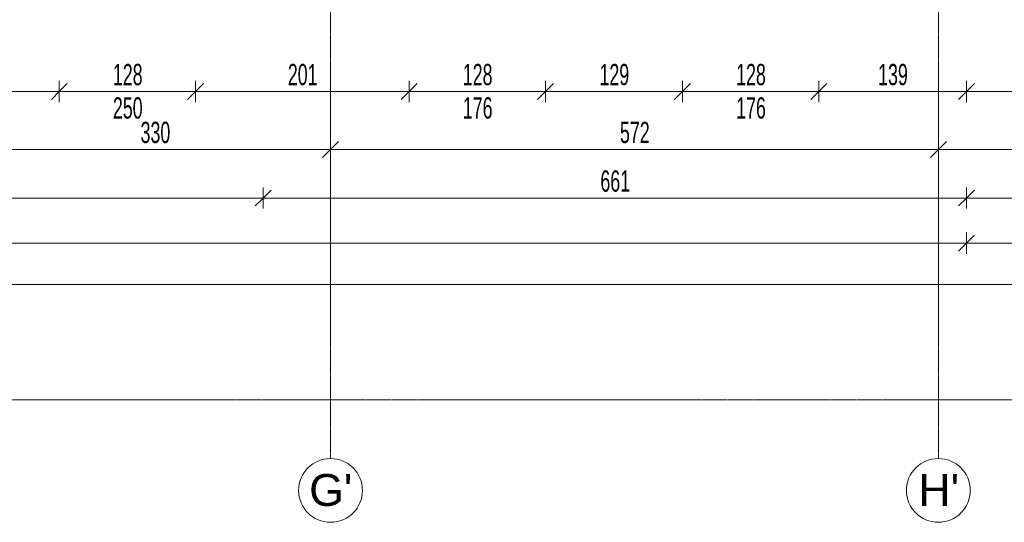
# Model space of a CAD drawing. Header units: millimetres. Extents: x -57350 to 14871, y -25411 to 16830.
# Tile 46 of 66: x -13606 to -4348, y -21975 to -17249. Entities that reach past the tile are written whole.
import ezdxf

# ---------------------------------------------------------------- set-up
doc = ezdxf.new("R2010")
doc.units = ezdxf.units.MM
doc.linetypes.add('Linia siatki', pattern=[22.225, 12.7, -3.175, 3.175, -3.175])
for name, color, linetype, lineweight in [('A-ANNO-DIMS', 7, 'Continuous', 5), ('A-ANNO-DIMS-100', 7, 'Continuous', 5), ('S-GRID', 7, 'Continuous', 5), ('S-GRID-IDEN', 7, 'Continuous', 5)]:
    doc.layers.add(name, color=color, linetype=linetype, lineweight=lineweight)
doc.styles.add('Arial_1', font='arial.ttf', dxfattribs={"height": 300})
doc.styles.add('Arial_5', font='arial.ttf', dxfattribs={"width": 0.6, "height": 200})
doc.dimstyles.new('standard_wielkość_otworów', dxfattribs={"dimscale": 304.8, "dimtxt": 204.05188, "dimasz": 0.492126, "dimexe": 0.328084, "dimexo": 0.0625, "dimgap": 0, "dimtad": 1, "dimdec": 0, "dimlfac": 0.1, "dimzin": 0, "dimdsep": 46, "dimtxsty": 'Arial_5', "dimblk1": 'OBLIQUE', "dimblk2": 'OBLIQUE', "dimsah": 1, "dimcen": 0.09, "dimazin": 0, "dimtfac": 1, "dimtdec": 4, "dimtix": 1, "dimtmove": 0, "dimatfit": 3, "dimfxl": 0.328084, "dimfxlon": 1, "dimtvp": 1, "dimtolj": 1, "dimtzin": 0, "dimarcsym": 2})

# ---------------------------------------------------------------- blocks, each defined once
blk = doc.blocks.new('Siatka - SOsi_Sybol osi-348494-RZUT PIĘTRA I')
at = {"layer": 'S-GRID-IDEN', "color": 142, "true_color": 0x0080c0}
blk.add_circle((0, 0), 3, dxfattribs=at)
blk = doc.blocks.new('DIMBLOCK171-RZUT PIĘTRA I')
at = {"layer": 'A-ANNO-DIMS-100', "color": 250, "true_color": 0x303030, "transparency": 16777216}
for p, q in [((-13983.4, -18468.6), (-13983.4, -18368.6)), ((-13983.4, -18468.6), (-13908.4, -18393.6)), ((-10683.4, -18468.6), (-10683.4, -18368.6)), ((-10683.4, -18468.6), (-10608.4, -18393.6)), ((-13983.4, -18468.6), (-14058.4, -18543.6)), ((-13983.4, -18468.6), (-10683.4, -18468.6)), ((-13983.4, -18468.6), (-13983.4, -18568.6)), ((-10683.4, -18468.6), (-10758.4, -18543.6)), ((-10683.4, -18468.6), (-10683.4, -18568.6))]:
    blk.add_line(p, q, dxfattribs=at)
at = {"layer": 'A-ANNO-DIMS-100', "color": 0, "transparency": 16777216, "insert": (-12470, -18209), "char_height": 200, "width": 327.739, "attachment_point": 1, "line_spacing_factor": 0.941778, "style": 'Arial_5'}
blk.add_mtext('330', dxfattribs=at)
blk = doc.blocks.new('_Oblique')
at = {"color": 0, "linetype": 'ByBlock', "lineweight": -2}
blk.add_line((-0.5, -0.5), (0.5, 0.5), dxfattribs=at)
blk = doc.blocks.new('DIMBLOCK172-RZUT PIĘTRA I')
at = {"layer": 'A-ANNO-DIMS-100', "color": 250, "true_color": 0x303030, "transparency": 16777216}
for p, q in [((-10683.4, -18468.6), (-10683.4, -18368.6)), ((-10683.4, -18468.6), (-10608.4, -18393.6)), ((-4968.4, -18468.6), (-4968.4, -18368.6)), ((-4968.4, -18468.6), (-4893.4, -18393.6)), ((-10683.4, -18468.6), (-10758.4, -18543.6)), ((-10683.4, -18468.6), (-4968.4, -18468.6)), ((-10683.4, -18468.6), (-10683.4, -18568.6)), ((-4968.4, -18468.6), (-5043.4, -18543.6)), ((-4968.4, -18468.6), (-4968.4, -18568.6))]:
    blk.add_line(p, q, dxfattribs=at)
at = {"layer": 'A-ANNO-DIMS-100', "color": 0, "transparency": 16777216, "insert": (-7962.5, -18209), "char_height": 200, "width": 327.739, "attachment_point": 1, "line_spacing_factor": 0.941778, "style": 'Arial_5'}
blk.add_mtext('572', dxfattribs=at)
blk = doc.blocks.new('DIMBLOCK173-RZUT PIĘTRA I')
at = {"layer": 'A-ANNO-DIMS-100', "color": 250, "true_color": 0x303030, "transparency": 16777216}
for p, q in [((-4968.4, -18468.6), (-4968.4, -18368.6)), ((-4968.4, -18468.6), (-4893.4, -18393.6)), ((-2723.4, -18468.6), (-2723.4, -18368.6)), ((-2723.4, -18468.6), (-2648.4, -18393.6)), ((-4968.4, -18468.6), (-5043.4, -18543.6)), ((-4968.4, -18468.6), (-2723.4, -18468.6)), ((-4968.4, -18468.6), (-4968.4, -18568.6)), ((-2723.4, -18468.6), (-2798.4, -18543.6)), ((-2723.4, -18468.6), (-2723.4, -18568.6))]:
    blk.add_line(p, q, dxfattribs=at)
at = {"layer": 'A-ANNO-DIMS-100', "color": 0, "transparency": 16777216, "insert": (-3982.5, -18209), "char_height": 200, "width": 327.739, "attachment_point": 1, "line_spacing_factor": 0.941778, "style": 'Arial_5'}
blk.add_mtext('225', dxfattribs=at)
blk = doc.blocks.new('DIMBLOCK192-RZUT PIĘTRA I')
at = {"layer": 'A-ANNO-DIMS-100', "color": 250, "true_color": 0x303030, "transparency": 16777216}
for p, q in [((-14553.4, -17924.4), (-14553.4, -17824.4)), ((-14553.4, -17924.4), (-14478.4, -17849.4)), ((-13233.4, -17924.4), (-13233.4, -17824.4)), ((-13233.4, -17924.4), (-13158.4, -17849.4)), ((-14553.4, -17924.4), (-14628.4, -17999.4)), ((-14553.4, -17924.4), (-13233.4, -17924.4)), ((-14553.4, -17924.4), (-14553.4, -18024.4)), ((-13233.4, -17924.4), (-13308.4, -17999.4)), ((-13233.4, -17924.4), (-13233.4, -18024.4))]:
    blk.add_line(p, q, dxfattribs=at)
at = {"layer": 'A-ANNO-DIMS-100', "color": 0, "transparency": 16777216, "insert": (-14030, -17664.8), "char_height": 200, "width": 327.739, "attachment_point": 1, "line_spacing_factor": 0.941778, "style": 'Arial_5'}
blk.add_mtext('132', dxfattribs=at)
blk = doc.blocks.new('DIMBLOCK193-RZUT PIĘTRA I')
at = {"layer": 'A-ANNO-DIMS-100', "color": 250, "true_color": 0x303030, "transparency": 16777216}
for p, q in [((-13233.4, -17924.4), (-13233.4, -17824.4)), ((-13233.4, -17924.4), (-13158.4, -17849.4)), ((-11953.4, -17924.4), (-11953.4, -17824.4)), ((-11953.4, -17924.4), (-11878.4, -17849.4)), ((-13233.4, -17924.4), (-13308.4, -17999.4)), ((-13233.4, -17924.4), (-11953.4, -17924.4)), ((-13233.4, -17924.4), (-13233.4, -18024.4)), ((-11953.4, -17924.4), (-12028.4, -17999.4)), ((-11953.4, -17924.4), (-11953.4, -18024.4))]:
    blk.add_line(p, q, dxfattribs=at)
at = {"layer": 'A-ANNO-DIMS-100', "color": 0, "transparency": 16777216, "char_height": 200, "width": 327.739, "attachment_point": 1, "line_spacing_factor": 0.941778, "style": 'Arial_5'}
for s, insert in [('128', (-12730, -17664.8)), ('250', (-12730, -17978.7))]:
    blk.add_mtext(s, dxfattribs=dict(at, insert=insert))
blk = doc.blocks.new('DIMBLOCK194-RZUT PIĘTRA I')
at = {"layer": 'A-ANNO-DIMS-100', "color": 250, "true_color": 0x303030, "transparency": 16777216}
for p, q in [((-11953.4, -17924.4), (-11953.4, -17824.4)), ((-11953.4, -17924.4), (-11878.4, -17849.4)), ((-9943.4, -17924.4), (-9943.4, -17824.4)), ((-9943.4, -17924.4), (-9868.4, -17849.4)), ((-11953.4, -17924.4), (-12028.4, -17999.4)), ((-11953.4, -17924.4), (-9943.4, -17924.4)), ((-11953.4, -17924.4), (-11953.4, -18024.4)), ((-9943.4, -17924.4), (-10018.4, -17999.4)), ((-9943.4, -17924.4), (-9943.4, -18024.4))]:
    blk.add_line(p, q, dxfattribs=at)
at = {"layer": 'A-ANNO-DIMS-100', "color": 0, "transparency": 16777216, "insert": (-11085, -17664.8), "char_height": 200, "width": 327.739, "attachment_point": 1, "line_spacing_factor": 0.941778, "style": 'Arial_5'}
blk.add_mtext('201', dxfattribs=at)
blk = doc.blocks.new('DIMBLOCK195-RZUT PIĘTRA I')
at = {"layer": 'A-ANNO-DIMS-100', "color": 250, "true_color": 0x303030, "transparency": 16777216}
for p, q in [((-9943.4, -17924.4), (-9943.4, -17824.4)), ((-9943.4, -17924.4), (-9868.4, -17849.4)), ((-8663.4, -17924.4), (-8663.4, -17824.4)), ((-8663.4, -17924.4), (-8588.4, -17849.4)), ((-9943.4, -17924.4), (-10018.4, -17999.4)), ((-9943.4, -17924.4), (-8663.4, -17924.4)), ((-9943.4, -17924.4), (-9943.4, -18024.4)), ((-8663.4, -17924.4), (-8738.4, -17999.4)), ((-8663.4, -17924.4), (-8663.4, -18024.4))]:
    blk.add_line(p, q, dxfattribs=at)
at = {"layer": 'A-ANNO-DIMS-100', "color": 0, "transparency": 16777216, "char_height": 200, "width": 327.739, "attachment_point": 1, "line_spacing_factor": 0.941778, "style": 'Arial_5'}
for s, insert in [('128', (-9440, -17664.8)), ('176', (-9440, -17978.7))]:
    blk.add_mtext(s, dxfattribs=dict(at, insert=insert))
blk = doc.blocks.new('DIMBLOCK196-RZUT PIĘTRA I')
at = {"layer": 'A-ANNO-DIMS-100', "color": 250, "true_color": 0x303030, "transparency": 16777216}
for p, q in [((-8663.4, -17924.4), (-8663.4, -17824.4)), ((-8663.4, -17924.4), (-8588.4, -17849.4)), ((-7373.4, -17924.4), (-7373.4, -17824.4)), ((-7373.4, -17924.4), (-7298.4, -17849.4)), ((-8663.4, -17924.4), (-8738.4, -17999.4)), ((-8663.4, -17924.4), (-7373.4, -17924.4)), ((-8663.4, -17924.4), (-8663.4, -18024.4)), ((-7373.4, -17924.4), (-7448.4, -17999.4)), ((-7373.4, -17924.4), (-7373.4, -18024.4))]:
    blk.add_line(p, q, dxfattribs=at)
at = {"layer": 'A-ANNO-DIMS-100', "color": 0, "transparency": 16777216, "insert": (-8155, -17664.8), "char_height": 200, "width": 327.739, "attachment_point": 1, "line_spacing_factor": 0.941778, "style": 'Arial_5'}
blk.add_mtext('129', dxfattribs=at)
blk = doc.blocks.new('DIMBLOCK197-RZUT PIĘTRA I')
at = {"layer": 'A-ANNO-DIMS-100', "color": 250, "true_color": 0x303030, "transparency": 16777216}
for p, q in [((-7373.4, -17924.4), (-7373.4, -17824.4)), ((-7373.4, -17924.4), (-7298.4, -17849.4)), ((-6093.4, -17924.4), (-6093.4, -17824.4)), ((-6093.4, -17924.4), (-6018.4, -17849.4)), ((-7373.4, -17924.4), (-7448.4, -17999.4)), ((-7373.4, -17924.4), (-6093.4, -17924.4)), ((-7373.4, -17924.4), (-7373.4, -18024.4)), ((-6093.4, -17924.4), (-6168.4, -17999.4)), ((-6093.4, -17924.4), (-6093.4, -18024.4))]:
    blk.add_line(p, q, dxfattribs=at)
at = {"layer": 'A-ANNO-DIMS-100', "color": 0, "transparency": 16777216, "char_height": 200, "width": 327.739, "attachment_point": 1, "line_spacing_factor": 0.941778, "style": 'Arial_5'}
for s, insert in [('128', (-6870, -17664.8)), ('176', (-6870, -17978.7))]:
    blk.add_mtext(s, dxfattribs=dict(at, insert=insert))
blk = doc.blocks.new('DIMBLOCK198-RZUT PIĘTRA I')
at = {"layer": 'A-ANNO-DIMS-100', "color": 250, "true_color": 0x303030, "transparency": 16777216}
for p, q in [((-6093.4, -17924.4), (-6093.4, -17824.4)), ((-6093.4, -17924.4), (-6018.4, -17849.4)), ((-4703.4, -17924.4), (-4703.4, -17824.4)), ((-4703.4, -17924.4), (-4628.4, -17849.4)), ((-6093.4, -17924.4), (-6168.4, -17999.4)), ((-6093.4, -17924.4), (-4703.4, -17924.4)), ((-6093.4, -17924.4), (-6093.4, -18024.4)), ((-4703.4, -17924.4), (-4778.4, -17999.4)), ((-4703.4, -17924.4), (-4703.4, -18024.4))]:
    blk.add_line(p, q, dxfattribs=at)
at = {"layer": 'A-ANNO-DIMS-100', "color": 0, "transparency": 16777216, "insert": (-5535, -17664.8), "char_height": 200, "width": 327.739, "attachment_point": 1, "line_spacing_factor": 0.941778, "style": 'Arial_5'}
blk.add_mtext('139', dxfattribs=at)
blk = doc.blocks.new('DIMBLOCK199-RZUT PIĘTRA I')
at = {"layer": 'A-ANNO-DIMS-100', "color": 250, "true_color": 0x303030, "transparency": 16777216}
for p, q in [((-4703.4, -17924.4), (-4703.4, -17824.4)), ((-4703.4, -17924.4), (-4628.4, -17849.4)), ((-2443.4, -17924.4), (-2443.4, -17824.4)), ((-2443.4, -17924.4), (-2368.4, -17849.4)), ((-4703.4, -17924.4), (-4778.4, -17999.4)), ((-4703.4, -17924.4), (-2443.4, -17924.4)), ((-4703.4, -17924.4), (-4703.4, -18024.4)), ((-2443.4, -17924.4), (-2518.4, -17999.4)), ((-2443.4, -17924.4), (-2443.4, -18024.4))]:
    blk.add_line(p, q, dxfattribs=at)
at = {"layer": 'A-ANNO-DIMS-100', "color": 0, "transparency": 16777216, "insert": (-3710, -17664.8), "char_height": 200, "width": 327.739, "attachment_point": 1, "line_spacing_factor": 0.941778, "style": 'Arial_5'}
blk.add_mtext('226', dxfattribs=at)
blk = doc.blocks.new('DIMBLOCK201-RZUT PIĘTRA I')
at = {"layer": 'A-ANNO-DIMS-100', "color": 250, "true_color": 0x303030, "transparency": 16777216}
for p, q in [((-29443.4, -18925.9), (-29443.4, -18825.9)), ((-29443.4, -18925.9), (-29368.4, -18850.9)), ((-11316.1, -18925.9), (-11316.1, -18825.9)), ((-11316.1, -18925.9), (-11241.1, -18850.9)), ((-29443.4, -18925.9), (-29518.4, -19000.9)), ((-29443.4, -18925.9), (-11316.1, -18925.9)), ((-29443.4, -18925.9), (-29443.4, -19025.9)), ((-11316.1, -18925.9), (-11391.1, -19000.9)), ((-11316.1, -18925.9), (-11316.1, -19025.9))]:
    blk.add_line(p, q, dxfattribs=at)
at = {"layer": 'A-ANNO-DIMS-100', "color": 0, "transparency": 16777216, "insert": (-20561.8, -18666.2), "char_height": 200, "width": 436.985, "attachment_point": 1, "line_spacing_factor": 0.941778, "style": 'Arial_5'}
blk.add_mtext('1813', dxfattribs=at)
blk = doc.blocks.new('DIMBLOCK202-RZUT PIĘTRA I')
at = {"layer": 'A-ANNO-DIMS-100', "color": 250, "true_color": 0x303030, "transparency": 16777216}
for p, q in [((-11316.1, -18925.9), (-11316.1, -18825.9)), ((-11316.1, -18925.9), (-11241.1, -18850.9)), ((-4703.4, -18925.9), (-4703.4, -18825.9)), ((-4703.4, -18925.9), (-4628.4, -18850.9)), ((-11316.1, -18925.9), (-11391.1, -19000.9)), ((-11316.1, -18925.9), (-4703.4, -18925.9)), ((-11316.1, -18925.9), (-11316.1, -19025.9)), ((-4703.4, -18925.9), (-4778.4, -19000.9)), ((-4703.4, -18925.9), (-4703.4, -19025.9))]:
    blk.add_line(p, q, dxfattribs=at)
at = {"layer": 'A-ANNO-DIMS-100', "color": 0, "transparency": 16777216, "insert": (-8146.3, -18666.2), "char_height": 200, "width": 327.739, "attachment_point": 1, "line_spacing_factor": 0.941778, "style": 'Arial_5'}
blk.add_mtext('661', dxfattribs=at)
blk = doc.blocks.new('DIMBLOCK203-RZUT PIĘTRA I')
at = {"layer": 'A-ANNO-DIMS-100', "color": 250, "true_color": 0x303030, "transparency": 16777216}
for p, q in [((-4703.4, -18925.9), (-4703.4, -18825.9)), ((-4703.4, -18925.9), (-4628.4, -18850.9)), ((-2443.4, -18925.9), (-2443.4, -18825.9)), ((-2443.4, -18925.9), (-2368.4, -18850.9)), ((-4703.4, -18925.9), (-4778.4, -19000.9)), ((-4703.4, -18925.9), (-2443.4, -18925.9)), ((-4703.4, -18925.9), (-4703.4, -19025.9)), ((-2443.4, -18925.9), (-2518.4, -19000.9)), ((-2443.4, -18925.9), (-2443.4, -19025.9))]:
    blk.add_line(p, q, dxfattribs=at)
at = {"layer": 'A-ANNO-DIMS-100', "color": 0, "transparency": 16777216, "insert": (-3710, -18666.2), "char_height": 200, "width": 327.739, "attachment_point": 1, "line_spacing_factor": 0.941778, "style": 'Arial_5'}
blk.add_mtext('226', dxfattribs=at)
blk = doc.blocks.new('DIMBLOCK204-RZUT PIĘTRA I')
at = {"layer": 'A-ANNO-DIMS-100', "color": 250, "true_color": 0x303030, "transparency": 16777216}
for p, q in [((-36099.4, -19350.9), (-36099.4, -19250.9)), ((-4703.4, -19350.9), (-4703.4, -19250.9)), ((-36099.4, -19350.9), (-36024.4, -19275.9)), ((-4703.4, -19350.9), (-4628.4, -19275.9)), ((-36099.4, -19350.9), (-36174.4, -19425.9)), ((-36099.4, -19350.9), (-4703.4, -19350.9)), ((-36099.4, -19350.9), (-36099.4, -19450.9)), ((-4703.4, -19350.9), (-4778.4, -19425.9)), ((-4703.4, -19350.9), (-4703.4, -19450.9))]:
    blk.add_line(p, q, dxfattribs=at)
at = {"layer": 'A-ANNO-DIMS-100', "color": 0, "transparency": 16777216, "insert": (-20583.5, -19091.2), "char_height": 200, "width": 436.985, "attachment_point": 1, "line_spacing_factor": 0.941778, "style": 'Arial_5'}
blk.add_mtext('3140', dxfattribs=at)
blk = doc.blocks.new('DIMBLOCK205-RZUT PIĘTRA I')
at = {"layer": 'A-ANNO-DIMS-100', "color": 250, "true_color": 0x303030, "transparency": 16777216}
for p, q in [((-4703.4, -19350.9), (-4703.4, -19250.9)), ((-2443.4, -19350.9), (-2443.4, -19250.9)), ((-4703.4, -19350.9), (-4628.4, -19275.9)), ((-2443.4, -19350.9), (-2368.4, -19275.9)), ((-4703.4, -19350.9), (-4778.4, -19425.9)), ((-4703.4, -19350.9), (-2443.4, -19350.9)), ((-4703.4, -19350.9), (-4703.4, -19450.9)), ((-2443.4, -19350.9), (-2518.4, -19425.9)), ((-2443.4, -19350.9), (-2443.4, -19450.9))]:
    blk.add_line(p, q, dxfattribs=at)
at = {"layer": 'A-ANNO-DIMS-100', "color": 0, "transparency": 16777216, "insert": (-3710, -19091.2), "char_height": 200, "width": 327.739, "attachment_point": 1, "line_spacing_factor": 0.941778, "style": 'Arial_5'}
blk.add_mtext('226', dxfattribs=at)
blk = doc.blocks.new('DIMBLOCK206-RZUT PIĘTRA I')
at = {"layer": 'A-ANNO-DIMS-100', "color": 250, "true_color": 0x303030, "transparency": 16777216}
for p, q in [((-36099.4, -19739.5), (-36099.4, -19639.5)), ((-36099.4, -19739.5), (-36024.4, -19664.5)), ((-2443.4, -19739.5), (-2443.4, -19639.5)), ((-2443.4, -19739.5), (-2368.4, -19664.5)), ((-36099.4, -19739.5), (-36174.4, -19814.5)), ((-36099.4, -19739.5), (-2443.4, -19739.5)), ((-36099.4, -19739.5), (-36099.4, -19839.5)), ((-2443.4, -19739.5), (-2518.4, -19814.5)), ((-2443.4, -19739.5), (-2443.4, -19839.5))]:
    blk.add_line(p, q, dxfattribs=at)
at = {"layer": 'A-ANNO-DIMS-100', "color": 0, "transparency": 16777216, "insert": (-19453.5, -19479.8), "char_height": 200, "width": 436.985, "attachment_point": 1, "line_spacing_factor": 0.941778, "style": 'Arial_5'}
blk.add_mtext('3366', dxfattribs=at)

msp = doc.modelspace()

# ---------------------------------------------------------------- linework, layer by layer
at = {"layer": 'S-GRID', "linetype": 'Linia siatki'}
for p, q in [((-10683.41602, 10521.57226), (-10683.41602, -21375.48764)), ((-4968.41602, 10521.57226), (-4968.41602, -21375.48764)), ((-55866.74056, -20824.40745), (1287.74041, -20824.40745))]:
    msp.add_line(p, q, dxfattribs=at)

# ---------------------------------------------------------------- block references
at = {"layer": 'S-GRID-IDEN', "color": 142, "true_color": 0x0080c0, "xscale": 99.99999999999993, "yscale": 99.99999999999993, "zscale": 99.99999999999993, "rotation": 180}
for p in [(-10683.41602, -21675.48764), (-4968.41602, -21675.48764)]:
    msp.add_blockref('Siatka - SOsi_Sybol osi-348494-RZUT PIĘTRA I', p, dxfattribs=at)

# ---------------------------------------------------------------- texts
at = {"layer": 'S-GRID-IDEN', "color": 142, "true_color": 0x0080c0, "char_height": 300, "attachment_point": 1, "style": 'Arial_1'}
for s, insert, width in [("G'", (-10884.37738, -21521.58807), 497.04625), ("H'", (-5155.87738, -21521.58807), 464.97875)]:
    msp.add_mtext(s, dxfattribs=dict(at, insert=insert, width=width))

# ---------------------------------------------------------------- dimensions: what is measured, and where the dimension line sits
at = {"layer": 'A-ANNO-DIMS', "color": 250, "true_color": 0x303030}
for base, p1, p2, override, picture, middle in [((-13233.41602, -17924.44321), (-14553.41602, -17824.44321), (-13233.41602, -17824.44321), {"dimpost": '<>', "dimfxl": 1320}, 'DIMBLOCK192-RZUT PIĘTRA I', (-13893.41602, -17822.2604)), ((-9943.41602, -17924.44321), (-11953.41602, -17824.44321), (-9943.41602, -17824.44321), {"dimpost": '<>', "dimfxl": 2010}, 'DIMBLOCK194-RZUT PIĘTRA I', (-10948.41602, -17822.32862)), ((-7373.41602, -17924.44321), (-8663.41602, -17824.44321), (-7373.41602, -17824.44321), {"dimpost": '<>', "dimfxl": 1290}, 'DIMBLOCK196-RZUT PIĘTRA I', (-8018.41602, -17822.32862)), ((-4703.41602, -17924.44321), (-6093.41602, -17824.44321), (-4703.41602, -17824.44321), {"dimpost": '<>', "dimfxl": 1390}, 'DIMBLOCK198-RZUT PIĘTRA I', (-5398.41602, -17822.2604)), ((-2443.41602, -17924.44321), (-4703.41602, -17824.44321), (-2443.41602, -17824.44321), {"dimpost": '<>', "dimfxl": 2260}, 'DIMBLOCK199-RZUT PIĘTRA I', (-3573.41602, -17822.32862)), ((-10683.41602, -18468.62669), (-13983.41602, -18368.62669), (-10683.41602, -18368.62669), {"dimpost": '<>', "dimfxl": 3300}, 'DIMBLOCK171-RZUT PIĘTRA I', (-12333.41602, -18366.44387)), ((-4968.4160230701, -18468.6266850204), (-10683.4160230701, -18368.6266850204), (-4968.4160230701, -18368.6266850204), {"dimpost": '<>', "dimfxl": 5715}, 'DIMBLOCK172-RZUT PIĘTRA I', (-7825.9160230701, -18366.5120868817)), ((-2723.4160230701, -18468.6266850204), (-4968.4160230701, -18368.6266850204), (-2723.4160230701, -18368.6266850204), {"dimpost": '<>', "dimfxl": 2245}, 'DIMBLOCK173-RZUT PIĘTRA I', (-3845.9160230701, -18366.5120868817)), ((-11316.0912, -18925.86023), (-29443.41602, -18825.86023), (-11316.0912, -18825.86023), {"dimpost": '<>', "dimfxl": 18127.32482}, 'DIMBLOCK201-RZUT PIĘTRA I', (-20379.75361, -18823.67742)), ((-4703.41602, -18925.86023), (-11316.0912, -18825.86023), (-4703.41602, -18825.86023), {"dimpost": '<>', "dimfxl": 6612.67518}, 'DIMBLOCK202-RZUT PIĘTRA I', (-8009.75361, -18823.74564)), ((-2443.41602, -18925.86023), (-4703.41602, -18825.86023), (-2443.41602, -18825.86023), {"dimpost": '<>', "dimfxl": 2260}, 'DIMBLOCK203-RZUT PIĘTRA I', (-3573.41602, -18823.74564)), ((-4703.41602, -19350.88043), (-36099.41602, -19250.88043), (-4703.41602, -19250.88043), {"dimpost": '<>', "dimfxl": 31396}, 'DIMBLOCK204-RZUT PIĘTRA I', (-20401.41602, -19248.69762)), ((-2443.41602, -19350.88043), (-4703.41602, -19250.88043), (-2443.41602, -19250.88043), {"dimpost": '<>', "dimfxl": 2260}, 'DIMBLOCK205-RZUT PIĘTRA I', (-3573.41602, -19248.76583)), ((-2443.41602, -19739.49493), (-36099.41602, -19639.49493), (-2443.41602, -19639.49493), {"dimpost": '<>', "dimfxl": 33656}, 'DIMBLOCK206-RZUT PIĘTRA I', (-19271.41602, -19637.31212))]:
    dim = msp.add_linear_dim(base=base, p1=p1, p2=p2, dimstyle='standard_wielkość_otworów', override=override, dxfattribs=at)
    dim.commit()
    dim.dimension.update_dxf_attribs({"geometry": picture, "text_midpoint": middle})
for base, p1, p2, text, picture, middle in [((-11953.41602, -17924.44321), (-13233.41602, -17824.44321), (-11953.41602, -17824.44321), '<>\\X250', 'DIMBLOCK193-RZUT PIĘTRA I', (-12593.41602, -17924.44321)), ((-8663.41602, -17924.44321), (-9943.41602, -17824.44321), (-8663.41602, -17824.44321), '<>\\X176', 'DIMBLOCK195-RZUT PIĘTRA I', (-9303.41602, -17924.44321)), ((-6093.41602, -17924.44321), (-7373.41602, -17824.44321), (-6093.41602, -17824.44321), '<>\\X176', 'DIMBLOCK197-RZUT PIĘTRA I', (-6733.41602, -17924.44321))]:
    dim = msp.add_linear_dim(base=base, p1=p1, p2=p2, text=text, dimstyle='standard_wielkość_otworów', override={"dimpost": '<>', "dimfxl": 1280}, dxfattribs=at)
    dim.commit()
    dim.dimension.update_dxf_attribs({"geometry": picture, "text_midpoint": middle})

doc.saveas('drawing.dxf')
